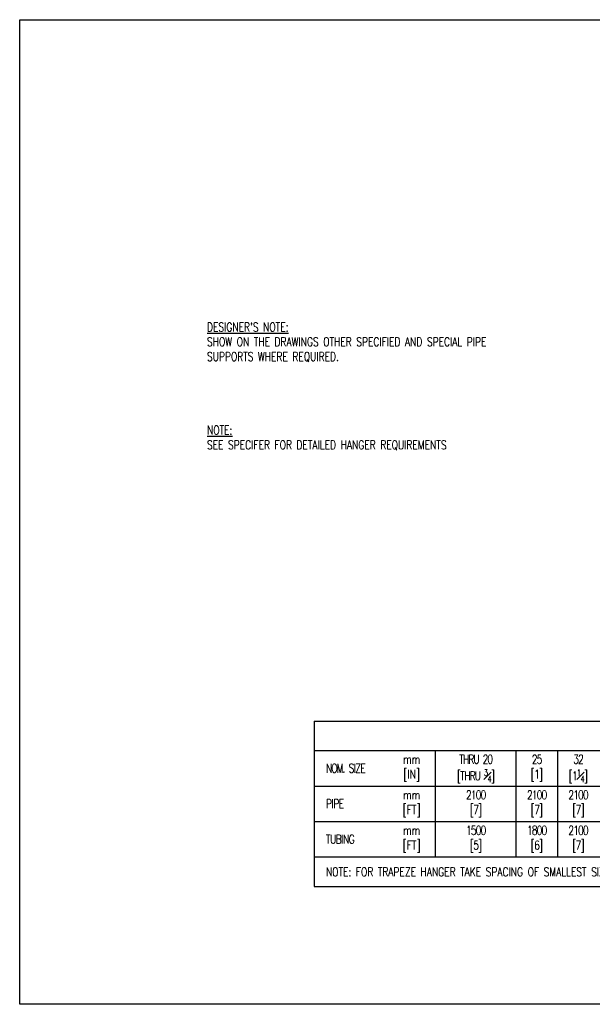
# Model space of a CAD drawing. Header units: inches. Extents: x -0.1 to 15.1, y -1.1 to 9.3.
# Tile 1 of 4: x -0.1 to 6, y -1.1 to 9.3. Entities that reach past the tile are written whole.
import ezdxf

# ---------------------------------------------------------------- set-up
doc = ezdxf.new("R2010")
doc.units = ezdxf.units.IN
doc.header["$MEASUREMENT"] = 0
doc.layers.add('G-ANNO-NPLT', color=7, linetype='Continuous', plot=False)
for name, color, linetype in [('M-DETL-DIMS', 2, 'Continuous'), ('M-DETL-MEDM', 4, 'Continuous'), ('M-DETL-TEXT', 2, 'Continuous')]:
    doc.layers.add(name, color=color, linetype=linetype)
doc.styles.add('Romans', font='romans.shx', dxfattribs={"width": 0.75})

msp = doc.modelspace()

# ---------------------------------------------------------------- linework, layer by layer
at = {"layer": 'G-ANNO-NPLT', "color": 6}
msp.add_lwpolyline([(-0.072, 9.302), (15.143, 9.302), (15.143, -1.104), (-0.072, -1.104)], close=True, dxfattribs=at)
at = {"layer": 'M-DETL-MEDM', "linetype": 'Continuous'}
for p, q in [((3.042, 1.89), (12.615, 1.89)), ((3.042, 1.89), (3.042, 0.141)), ((3.042, 1.578), (12.615, 1.578)), ((4.324, 1.572), (4.324, 0.453)), ((5.177, 1.572), (5.177, 0.453)), ((5.615, 1.572), (5.615, 0.453)), ((3.042, 1.203), (12.615, 1.203)), ((3.042, 0.828), (12.615, 0.828)), ((3.042, 0.453), (12.615, 0.453)), ((3.042, 0.141), (12.615, 0.141))]:
    msp.add_line(p, q, dxfattribs=at)

# ---------------------------------------------------------------- texts
at = {"layer": 'M-DETL-DIMS', "insert": (1.909, 5.012), "char_height": 0.09375, "width": 2.96776, "attachment_point": 1, "style": 'Romans'}
msp.add_mtext('{\\LNOTE:\\P}SEE SPECIFER FOR DETAILED HANGER REQUIREMENTS', dxfattribs=at)
at = {"layer": 'M-DETL-TEXT', "style": 'Romans'}
for s, insert, char_height, width, attachment_point in [("{\\L\\C1;DESIGNER'S NOTE:\\l \\PSHOW ON THE DRAWINGS OTHER SPECIFIED AND SPECIAL PIPE SUPPORTS WHERE REQUIRED.}", (1.909, 6.101), 0.09375, 3.54484, 1), ('mm [IN]', (4.074, 1.391), 0.0938, 0.26339, 5), ('\\A1;{\\T0.8;THRU 20\\P[THRU \\H0.7x;\\S3#4;\\H1.4286x;]}', (4.751, 1.383), 0.09375, 1, 5), ('{\\T0.8;25\\P[1]}', (5.396, 1.391), 0.0938, 1, 5), ('\\A1;{\\T0.8;32\\P[1\\H0.7x;\\S1#4;\\H1.4286x;]}', (5.834, 1.383), 0.09375, 1, 5), ('{\\T0.8;NOM. SIZE}', (3.167, 1.391), 0.09375, 1.22738, 4), ('{\\T0.9;PIPE}', (3.167, 1.016), 0.09375, 1.22738, 4), ('mm [FT]', (4.074, 1.016), 0.0938, 0.35268, 5), ('{\\T0.8;2100\\P[7]}', (4.751, 1.016), 0.09375, 1, 5), ('{\\T0.8;2100\\P[7]}', (5.396, 1.016), 0.09375, 1, 5), ('{\\T0.8;2100\\P[7]}', (5.834, 1.016), 0.09375, 1, 5), ('mm [FT]', (4.074, 0.641), 0.0938, 0.35268, 5), ('{\\T0.8;1500\\P[5]}', (4.751, 0.641), 0.09375, 1, 5), ('{\\T0.8;1800\\P[6]}', (5.396, 0.641), 0.09375, 1, 5), ('{\\T0.8;2100\\P[7]}', (5.834, 0.641), 0.09375, 1, 5), ('{\\T0.9;TUBING}', (3.167, 0.641), 0.09375, 1.22738, 4), ('NOTE: FOR TRAPEZE HANGER TAKE SPACING OF SMALLEST SIZE ON TRAPEZE.', (3.167, 0.343), 0.09375, 6.02129, 1)]:
    msp.add_mtext(s, dxfattribs=dict(at, insert=insert, char_height=char_height, width=width, attachment_point=attachment_point))

doc.saveas('drawing.dxf')
